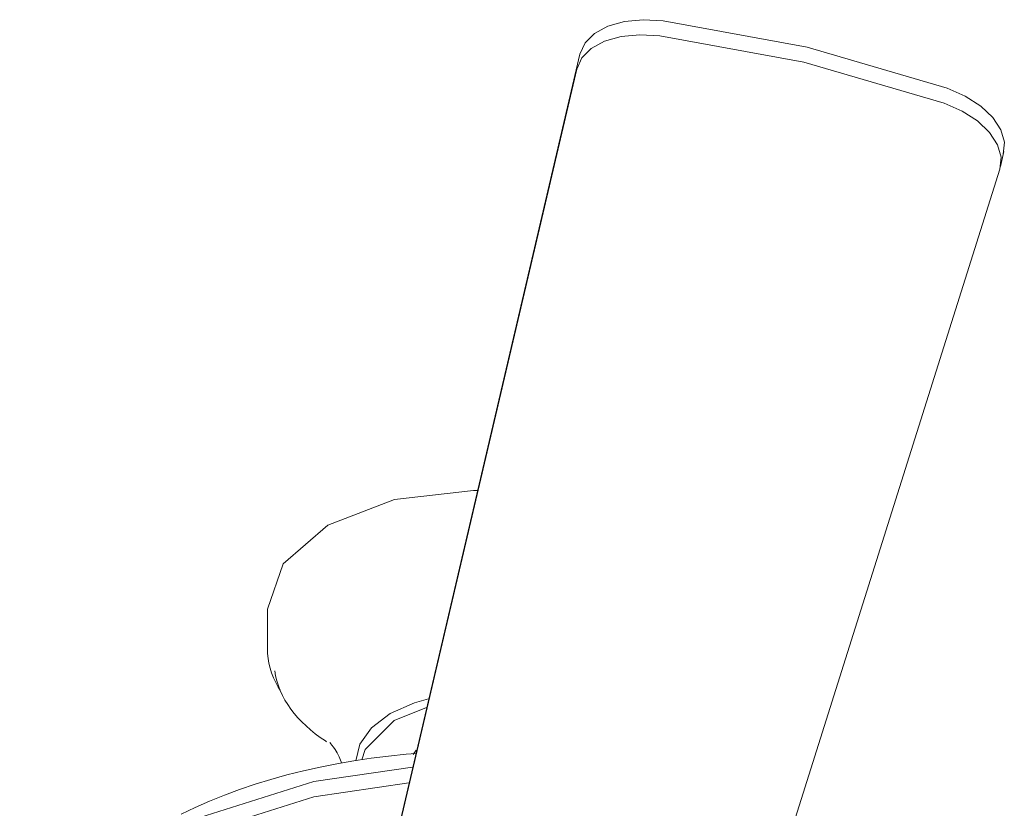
# Model space of a CAD drawing. Header units: millimetres. Extents: x 5734 to 11786, y -2931 to 7544.
# Tile 10 of 41: x 8028 to 8338, y -2429 to -2180. Entities that reach past the tile are written whole.
import ezdxf

# ---------------------------------------------------------------- set-up
doc = ezdxf.new("R2010")
doc.units = ezdxf.units.MM
doc.layers.add('E-LITE-EQPM', color=7, linetype='Continuous', lineweight=20)

# ---------------------------------------------------------------- blocks, each defined once
blk = doc.blocks.new('33710-13 - 33710-13 ALOHA Brown ceiling fan with light-522279-00 Isometrico PDF')
at = {"layer": 'E-LITE-EQPM', "color": 251, "lineweight": 9, "true_color": 0x636466}
for p, q in [((2371.63, -2447.5), (2431.63, -2191.27)), ((2430.6, -2196), (2370.6, -2452.23)), ((2564.32, -2226.82), (2565.35, -2222.09)), ((2484.77, -2479.31), (2564.09, -2227.66)), ((2333.01, -2366.58), (2333.01, -2378.96)), ((2379.98, -2411.09), (2379.04, -2412.43))]:
    blk.add_line(p, q, dxfattribs=at)
for points in [[(2431.63, -2191.27, 0), (2433.23, -2187.76, 0), (2436.22, -2184.77, 0), (2440.44, -2182.48, 0), (2445.64, -2181, 0), (2451.55, -2180.43, 0), (2457.83, -2180.78, 0)], [(2457.83, -2180.78, 0), (2503.32, -2189.09, 0), (2547.53, -2202.06, 0)], [(2456.8, -2185.51, 0), (2450.52, -2185.16, 0), (2444.61, -2185.73, 0), (2439.41, -2187.21, 0), (2435.19, -2189.5, 0), (2432.2, -2192.49, 0), (2430.6, -2196, 0)], [(2546.5, -2206.79, 0), (2502.29, -2193.82, 0), (2456.8, -2185.51, 0)], [(2547.53, -2202.06, 0), (2553.22, -2204.54, 0), (2558.11, -2207.68, 0), (2561.92, -2211.29, 0), (2564.44, -2215.19, 0), (2565.53, -2219.14, 0), (2565.12, -2222.93, 0)], [(2564.09, -2227.66, 0), (2564.5, -2223.87, 0), (2563.41, -2219.92, 0), (2560.89, -2216.03, 0), (2557.08, -2212.41, 0), (2552.19, -2209.27, 0), (2546.5, -2206.79, 0)], [(2399.36, -2329.06, 0), (2398.01, -2329.05, 0), (2373.14, -2331.91, 0), (2352.05, -2340.05, 0), (2337.96, -2352.22, 0), (2333.01, -2366.58, 0)], [(2333.01, -2378.96, 0), (2333.07, -2380.52, 0), (2333.23, -2382.07, 0), (2333.5, -2383.62, 0), (2333.87, -2385.16, 0), (2334.35, -2386.69, 0), (2334.94, -2388.2, 0), (2335.63, -2389.69, 0), (2336.42, -2391.16, 0), (2337.01, -2392.14, 0)], [(2335.32, -2386.05, 0), (2335.6, -2387.62, 0), (2335.98, -2389.18, 0), (2336.46, -2390.72, 0), (2337.05, -2392.25, 0), (2337.75, -2393.75, 0), (2338.54, -2395.22, 0), (2339.42, -2396.67, 0), (2340.4, -2398.09, 0), (2341.47, -2399.47, 0), (2342.63, -2400.82, 0), (2343.88, -2402.14, 0), (2345.21, -2403.42, 0), (2346.62, -2404.66, 0), (2348.1, -2405.87, 0), (2349.67, -2407.03, 0), (2351.3, -2408.15, 0), (2351.67, -2408.38, 0)], [(2360.9, -2414.45, 0), (2362.16, -2409.13, 0), (2365.87, -2403.96, 0), (2371.77, -2399.52, 0), (2379.45, -2396.11, 0), (2383.79, -2394.88, 0)], [(2362.85, -2414.11, 0), (2363.84, -2410.81, 0), (2373, -2401.65, 0), (2383.26, -2397.56, 0)], [(2356.39, -2415.07, 0), (2356.26, -2414.7, 0), (2355.63, -2413.21, 0), (2355, -2411.95, 0), (2354.39, -2410.89, 0), (2353.85, -2410.06, 0), (2353.39, -2409.43, 0), (2353.04, -2409.01, 0), (2352.82, -2408.76, 0), (2352.74, -2408.68, 0)], [(2305.82, -2431.29, 0), (2310.23, -2429.18, 0), (2314.78, -2427.17, 0), (2319.45, -2425.28, 0), (2324.23, -2423.5, 0), (2329.12, -2421.84, 0), (2334.11, -2420.3, 0), (2339.19, -2418.87, 0), (2344.36, -2417.57, 0), (2349.61, -2416.38, 0), (2354.93, -2415.32, 0), (2360.31, -2414.39, 0), (2365.75, -2413.58, 0), (2371.24, -2412.9, 0), (2376.77, -2412.34, 0), (2379.92, -2412.1, 0)], [(2296.11, -2440.07, 0), (2311.65, -2432.3, 0), (2347.65, -2420.95, 0), (2378.8, -2416.44, 0)], [(2254.85, -2494.18, 0), (2262.98, -2474.67, 0), (2282.64, -2453.88, 0), (2311.65, -2437.13, 0), (2347.65, -2425.78, 0), (2377.64, -2421.37, 0)]]:
    blk.add_polyline3d(points, dxfattribs=at)

msp = doc.modelspace()

# ---------------------------------------------------------------- block references
at = {"layer": 'E-LITE-EQPM', "color": 251, "lineweight": 9, "true_color": 0x5b5b5b}
msp.add_blockref('33710-13 - 33710-13 ALOHA Brown ceiling fan with light-522279-00 Isometrico PDF', (5772.81, 0), dxfattribs=at)

doc.saveas('drawing.dxf')
